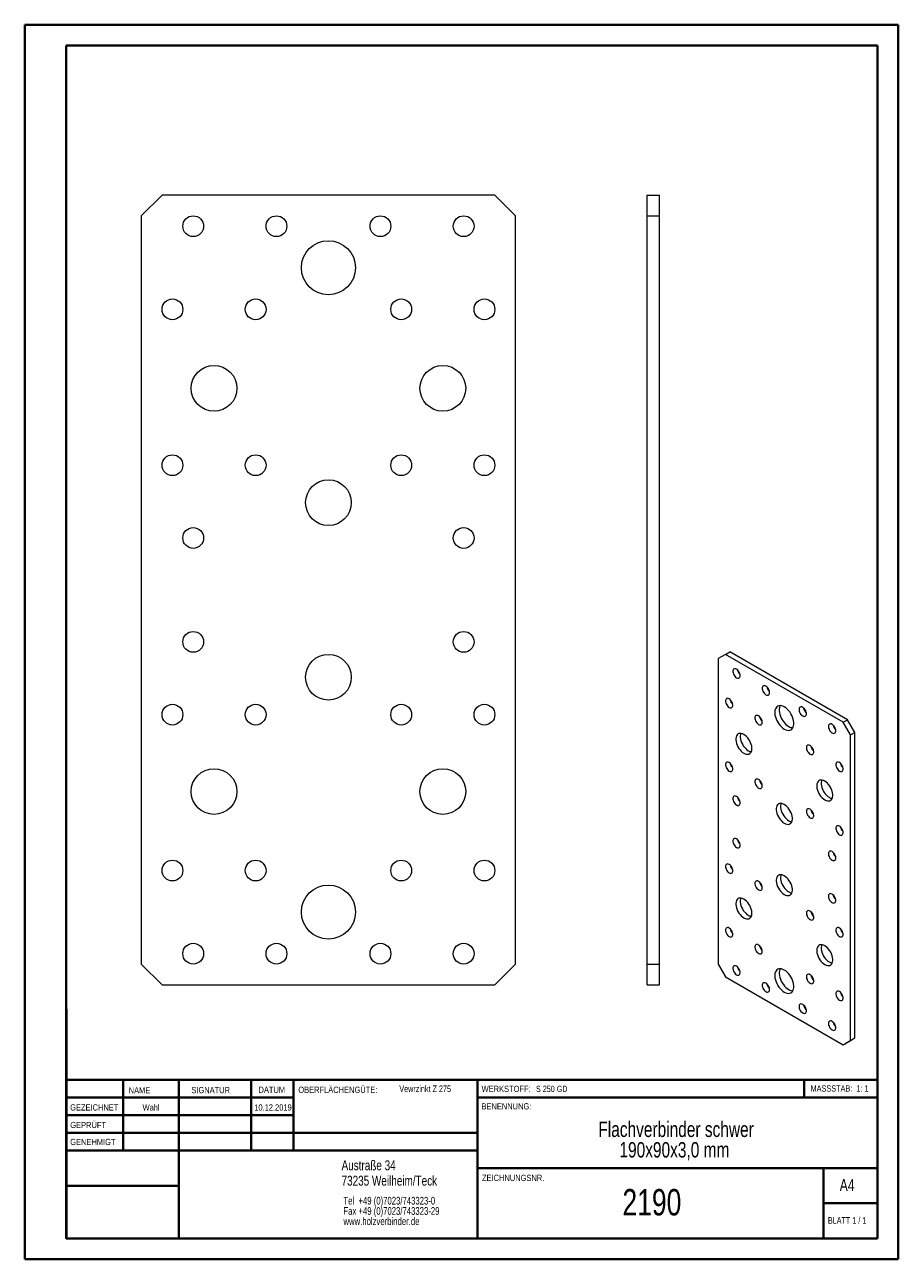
# Model space of a CAD drawing. Header units: millimetres. Extents: x 0 to 210, y 0 to 297.
import ezdxf

# ---------------------------------------------------------------- set-up
doc = ezdxf.new("R2010")
doc.units = ezdxf.units.MM
doc.styles.add('SLDTEXTSTYLE0', font='TXT', dxfattribs={"width": 0.75})
doc.styles.add('SLDTEXTSTYLE1', font='TXT', dxfattribs={"width": 0.681818})
doc.styles.add('SLDTEXTSTYLE2', font='TXT', dxfattribs={"width": 0.7})
doc.styles.add('SLDTEXTSTYLE3', font='TXT', dxfattribs={"width": 0.6875})

# ---------------------------------------------------------------- blocks, each defined once
blk = doc.blocks.new('SW_NOTE_0')
at = {"color": 0, "linetype": 'Continuous', "lineweight": 0, "char_height": 1.8521, "attachment_point": 1, "style": 'SLDTEXTSTYLE0'}
for s, insert in [('Tel  +49 (0)7023/743323-0', (0, 2.39)), ('Fax +49 (0)7023/743323-29', (0, -0.08)), ('www.holzverbinder.de', (0, -2.55))]:
    blk.add_mtext(s, dxfattribs=dict(at, insert=insert))
blk = doc.blocks.new('SW_NOTE_1')
at = {"color": 0, "linetype": 'Continuous', "lineweight": 0, "char_height": 3.7042, "attachment_point": 2, "style": 'SLDTEXTSTYLE0'}
for s, insert in [('Flachverbinder schwer', (26.8, 4.77)), ('190x90x3,0 mm', (26.4, -0.16))]:
    blk.add_mtext(s, dxfattribs=dict(at, insert=insert))

msp = doc.modelspace()

# ---------------------------------------------------------------- linework, layer by layer
at = {"color": 7, "linetype": 'Continuous', "lineweight": 40}
for p, q in [((0.08, 0.21), (0.08, 297.21)), ((0.08, 297.21), (210.08, 297.21)), ((210.08, 0.21), (210.08, 297.21)), ((210.08, 292.21), (210.08, 297.21)), ((10.08, 292.21), (205.08, 292.21)), ((10.08, 5.21), (10.08, 292.21)), ((205.08, 5.21), (205.08, 292.21)), ((10.11, 60.37), (10.11, 5.12)), ((205.08, 43.37), (10.11, 43.37)), ((23.71, 43.37), (23.71, 26.37)), ((37.1, 43.37), (37.1, 5.12)), ((54.51, 43.37), (54.51, 26.37)), ((64.71, 26.37), (64.71, 43.37)), ((108.91, 43.37), (108.91, 5.12)), ((187.47, 39.12), (187.47, 43.37)), ((64.71, 39.1), (10.11, 39.1)), ((205.08, 39.12), (108.91, 39.12)), ((64.71, 34.87), (10.11, 34.87)), ((108.91, 30.62), (10.11, 30.62)), ((108.91, 26.37), (10.11, 26.37)), ((108.91, 22.12), (205.08, 22.12)), ((192.08, 5.21), (192.08, 22.21)), ((37.1, 17.87), (10.11, 17.87)), ((10.11, 13.71), (10.08, 13.71)), ((205.08, 13.71), (192.08, 13.71)), ((10.11, 9.46), (10.08, 9.46)), ((10.08, 5.21), (205.08, 5.21)), ((205.08, 5.21), (180.99, 5.21)), ((0.08, 0.21), (210.08, 0.21))]:
    msp.add_line(p, q, dxfattribs=at)
at = {"color": 7, "linetype": 'Continuous', "lineweight": 15}
for p, q in [((33.09, 256.24), (28.09, 251.24)), ((113.09, 256.24), (33.09, 256.24)), ((118.09, 251.24), (113.09, 256.24)), ((149.69, 251.24), (149.69, 256.24)), ((149.69, 256.24), (152.69, 256.24)), ((152.69, 251.24), (152.69, 256.24)), ((28.09, 251.24), (28.09, 71.24)), ((118.09, 71.24), (118.09, 251.24)), ((149.69, 251.24), (152.69, 251.24)), ((149.69, 71.24), (149.69, 251.24)), ((152.69, 71.24), (152.69, 251.24)), ((168.54, 145.74), (166.77, 144.72)), ((168.54, 145.74), (169.6, 146.35)), ((196.82, 129.41), (168.54, 145.74)), ((197.88, 130.02), (169.6, 146.35)), ((166.77, 144.72), (166.77, 71.23)), ((196.82, 129.41), (197.88, 130.02)), ((198.59, 126.35), (196.82, 129.41)), ((199.65, 126.96), (197.88, 130.02)), ((198.59, 126.35), (199.65, 126.96)), ((198.59, 52.86), (198.59, 126.35)), ((199.65, 53.47), (199.65, 126.96)), ((28.09, 71.24), (33.09, 66.24)), ((113.09, 66.24), (118.09, 71.24)), ((149.69, 66.24), (149.69, 71.24)), ((149.69, 71.24), (152.69, 71.24)), ((152.69, 66.24), (152.69, 71.24)), ((166.77, 71.23), (168.54, 68.17)), ((33.09, 66.24), (113.09, 66.24)), ((149.69, 66.24), (152.69, 66.24)), ((168.54, 68.17), (196.82, 51.84)), ((197.88, 52.45), (199.65, 53.47)), ((198.59, 52.86), (199.65, 53.47)), ((196.82, 51.84), (198.59, 52.86)), ((196.82, 51.84), (197.88, 52.45))]:
    msp.add_line(p, q, dxfattribs=at)
at = {"color": 7, "linetype": 'Continuous', "lineweight": 0}
for p, q in [((64.71, 39.12), (10.11, 39.12)), ((23.71, 5.21), (23.71, 5.12)), ((54.51, 5.21), (54.51, 5.12))]:
    msp.add_line(p, q, dxfattribs=at)
at = {"color": 7, "linetype": 'Continuous', "lineweight": 15, "flags": 128}
for points in [[(171.19, 140.13), (171.4, 140.03), (171.6, 140.01), (171.78, 140.04), (171.92, 140.15), (172.02, 140.31), (172.07, 140.52), (172.07, 140.76), (172.02, 141.03), (171.92, 141.31), (171.78, 141.57), (171.6, 141.81), (171.4, 142.02), (171.19, 142.17), (170.98, 142.26), (170.78, 142.29), (170.6, 142.25), (170.46, 142.15), (170.36, 141.99), (170.31, 141.78), (170.31, 141.53), (170.36, 141.26), (170.46, 140.99), (170.6, 140.72), (170.78, 140.48), (170.98, 140.28), (171.19, 140.13)], [(178.26, 136.04), (178.47, 135.95), (178.67, 135.92), (178.85, 135.96), (178.99, 136.07), (179.09, 136.23), (179.14, 136.44), (179.14, 136.68), (179.09, 136.95), (178.99, 137.23), (178.85, 137.49), (178.67, 137.73), (178.47, 137.93), (178.26, 138.09), (178.05, 138.18), (177.85, 138.21), (177.67, 138.17), (177.53, 138.06), (177.43, 137.9), (177.38, 137.69), (177.38, 137.45), (177.43, 137.18), (177.53, 136.91), (177.67, 136.64), (177.85, 136.4), (178.05, 136.2), (178.26, 136.04)], [(169.42, 132.98), (169.63, 132.89), (169.83, 132.86), (170.01, 132.9), (170.15, 133), (170.25, 133.16), (170.3, 133.37), (170.3, 133.62), (170.25, 133.89), (170.15, 134.16), (170.01, 134.43), (169.83, 134.67), (169.63, 134.87), (169.42, 135.02), (169.21, 135.12), (169.01, 135.14), (168.84, 135.1), (168.69, 135), (168.6, 134.84), (168.54, 134.63), (168.54, 134.39), (168.6, 134.12), (168.69, 133.84), (168.84, 133.58), (169.01, 133.34), (169.21, 133.13), (169.42, 132.98)], [(176.49, 128.9), (176.7, 128.81), (176.9, 128.78), (177.08, 128.82), (177.22, 128.92), (177.32, 129.08), (177.37, 129.29), (177.37, 129.54), (177.32, 129.81), (177.22, 130.08), (177.08, 130.35), (176.9, 130.59), (176.7, 130.79), (176.49, 130.94), (176.28, 131.03), (176.08, 131.06), (175.91, 131.02), (175.77, 130.92), (175.67, 130.76), (175.62, 130.55), (175.62, 130.3), (175.67, 130.04), (175.77, 129.76), (175.91, 129.49), (176.08, 129.25), (176.28, 129.05), (176.49, 128.9)], [(182.68, 127.78), (183.02, 127.61), (183.36, 127.5), (183.68, 127.46), (183.97, 127.49), (184.24, 127.58), (184.48, 127.74), (184.67, 127.96), (184.82, 128.23), (184.92, 128.55), (184.97, 128.91), (184.97, 129.31), (184.92, 129.73), (184.82, 130.17), (184.67, 130.61), (184.48, 131.05), (184.24, 131.47), (183.97, 131.88), (183.68, 132.25), (183.36, 132.58), (183.02, 132.86), (182.68, 133.08), (182.34, 133.25), (182, 133.36), (181.68, 133.4), (181.39, 133.37), (181.12, 133.28), (180.88, 133.12), (180.69, 132.91), (180.54, 132.64), (180.44, 132.32), (180.39, 131.95), (180.39, 131.56), (180.44, 131.13), (180.54, 130.7), (180.69, 130.25), (180.88, 129.81), (181.12, 129.39), (181.39, 128.99), (181.68, 128.62), (182, 128.29), (182.34, 128), (182.68, 127.78)], [(181.67, 133.4), (181.6, 133.25), (181.5, 132.93), (181.45, 132.56), (181.45, 132.17), (181.5, 131.75), (181.6, 131.31), (181.75, 130.87), (181.94, 130.43), (182.18, 130), (182.45, 129.6), (182.74, 129.23), (183.06, 128.9), (183.4, 128.62), (183.74, 128.39)], [(187.1, 130.94), (187.31, 130.85), (187.51, 130.82), (187.69, 130.86), (187.83, 130.96), (187.93, 131.12), (187.98, 131.33), (187.98, 131.58), (187.93, 131.85), (187.83, 132.12), (187.69, 132.39), (187.51, 132.63), (187.31, 132.83), (187.1, 132.98), (186.89, 133.08), (186.69, 133.1), (186.51, 133.07), (186.37, 132.96), (186.27, 132.8), (186.22, 132.59), (186.22, 132.35), (186.27, 132.08), (186.37, 131.8), (186.51, 131.54), (186.69, 131.3), (186.89, 131.09), (187.1, 130.94)], [(194.17, 126.86), (194.38, 126.77), (194.58, 126.74), (194.76, 126.78), (194.9, 126.88), (195, 127.04), (195.05, 127.25), (195.05, 127.5), (195, 127.77), (194.9, 128.04), (194.76, 128.31), (194.58, 128.55), (194.38, 128.75), (194.17, 128.9), (193.96, 128.99), (193.76, 129.02), (193.58, 128.98), (193.44, 128.88), (193.34, 128.72), (193.29, 128.51), (193.29, 128.26), (193.34, 128), (193.44, 127.72), (193.58, 127.46), (193.76, 127.21), (193.96, 127.01), (194.17, 126.86)], [(172.96, 121.96), (173.28, 121.8), (173.59, 121.72), (173.88, 121.7), (174.15, 121.74), (174.39, 121.86), (174.59, 122.04), (174.74, 122.27), (174.84, 122.56), (174.9, 122.9), (174.9, 123.27), (174.84, 123.67), (174.74, 124.08), (174.59, 124.49), (174.39, 124.9), (174.15, 125.29), (173.88, 125.64), (173.59, 125.96), (173.28, 126.23), (172.96, 126.45), (172.64, 126.6), (172.33, 126.69), (172.03, 126.71), (171.76, 126.67), (171.53, 126.55), (171.33, 126.37), (171.18, 126.13), (171.07, 125.84), (171.02, 125.51), (171.02, 125.14), (171.07, 124.74), (171.18, 124.33), (171.33, 123.92), (171.53, 123.51), (171.76, 123.12), (172.03, 122.76), (172.33, 122.44), (172.64, 122.17), (172.96, 121.96)], [(172.22, 126.71), (172.13, 126.46), (172.08, 126.12), (172.08, 125.75), (172.13, 125.35), (172.24, 124.94), (172.39, 124.53), (172.59, 124.12), (172.82, 123.73), (173.09, 123.38), (173.39, 123.06), (173.7, 122.79), (174.02, 122.57)], [(188.87, 121.76), (189.08, 121.66), (189.28, 121.64), (189.45, 121.67), (189.59, 121.78), (189.69, 121.94), (189.74, 122.15), (189.74, 122.39), (189.69, 122.66), (189.59, 122.94), (189.45, 123.2), (189.28, 123.44), (189.08, 123.65), (188.87, 123.8), (188.66, 123.89), (188.46, 123.92), (188.28, 123.88), (188.14, 123.78), (188.04, 123.62), (187.99, 123.41), (187.99, 123.16), (188.04, 122.89), (188.14, 122.62), (188.28, 122.35), (188.46, 122.11), (188.66, 121.91), (188.87, 121.76)], [(169.42, 117.67), (169.63, 117.58), (169.83, 117.55), (170.01, 117.59), (170.15, 117.69), (170.25, 117.85), (170.3, 118.06), (170.3, 118.31), (170.25, 118.58), (170.15, 118.85), (170.01, 119.12), (169.83, 119.36), (169.63, 119.56), (169.42, 119.71), (169.21, 119.81), (169.01, 119.83), (168.84, 119.79), (168.69, 119.69), (168.6, 119.53), (168.54, 119.32), (168.54, 119.08), (168.6, 118.81), (168.69, 118.53), (168.84, 118.27), (169.01, 118.03), (169.21, 117.82), (169.42, 117.67)], [(195.94, 117.67), (196.15, 117.58), (196.35, 117.55), (196.52, 117.59), (196.67, 117.69), (196.76, 117.86), (196.82, 118.07), (196.82, 118.31), (196.76, 118.58), (196.67, 118.85), (196.52, 119.12), (196.35, 119.36), (196.15, 119.56), (195.94, 119.72), (195.73, 119.81), (195.53, 119.84), (195.35, 119.8), (195.21, 119.69), (195.11, 119.53), (195.06, 119.32), (195.06, 119.08), (195.11, 118.81), (195.21, 118.53), (195.35, 118.27), (195.53, 118.03), (195.73, 117.83), (195.94, 117.67)], [(176.49, 113.59), (176.7, 113.5), (176.9, 113.47), (177.08, 113.51), (177.22, 113.61), (177.32, 113.77), (177.37, 113.98), (177.37, 114.23), (177.32, 114.5), (177.22, 114.77), (177.08, 115.04), (176.9, 115.28), (176.7, 115.48), (176.49, 115.63), (176.28, 115.72), (176.08, 115.75), (175.91, 115.71), (175.77, 115.61), (175.67, 115.45), (175.62, 115.24), (175.62, 114.99), (175.67, 114.73), (175.77, 114.45), (175.91, 114.18), (176.08, 113.94), (176.28, 113.74), (176.49, 113.59)], [(192.4, 110.73), (192.72, 110.58), (193.03, 110.49), (193.33, 110.47), (193.6, 110.52), (193.83, 110.63), (194.03, 110.81), (194.18, 111.05), (194.29, 111.34), (194.34, 111.67), (194.34, 112.05), (194.29, 112.44), (194.18, 112.85), (194.03, 113.27), (193.83, 113.67), (193.6, 114.06), (193.33, 114.42), (193.03, 114.74), (192.72, 115.01), (192.4, 115.22), (192.08, 115.38), (191.77, 115.47), (191.48, 115.49), (191.21, 115.44), (190.97, 115.33), (190.78, 115.15), (190.62, 114.91), (190.52, 114.62), (190.47, 114.28), (190.47, 113.91), (190.52, 113.52), (190.62, 113.1), (190.78, 112.69), (190.97, 112.28), (191.21, 111.9), (191.48, 111.54), (191.77, 111.22), (192.08, 110.95), (192.4, 110.73)], [(191.66, 115.48), (191.58, 115.23), (191.53, 114.9), (191.53, 114.52), (191.58, 114.13), (191.68, 113.72), (191.84, 113.3), (192.03, 112.9), (192.27, 112.51), (192.54, 112.15), (192.83, 111.83), (193.14, 111.56), (193.46, 111.35)], [(171.19, 109.51), (171.4, 109.41), (171.6, 109.39), (171.78, 109.42), (171.92, 109.53), (172.02, 109.69), (172.07, 109.9), (172.07, 110.14), (172.02, 110.41), (171.92, 110.69), (171.78, 110.95), (171.6, 111.19), (171.4, 111.4), (171.19, 111.55), (170.98, 111.64), (170.78, 111.67), (170.6, 111.63), (170.46, 111.53), (170.36, 111.37), (170.31, 111.16), (170.31, 110.91), (170.36, 110.64), (170.46, 110.37), (170.6, 110.1), (170.78, 109.86), (170.98, 109.66), (171.19, 109.51)], [(182.68, 105.12), (183, 104.96), (183.31, 104.88), (183.61, 104.85), (183.87, 104.9), (184.11, 105.02), (184.31, 105.2), (184.46, 105.43), (184.57, 105.72), (184.62, 106.06), (184.62, 106.43), (184.57, 106.83), (184.46, 107.24), (184.31, 107.65), (184.11, 108.06), (183.87, 108.45), (183.61, 108.8), (183.31, 109.12), (183, 109.39), (182.68, 109.61), (182.36, 109.76), (182.05, 109.85), (181.75, 109.87), (181.49, 109.83), (181.25, 109.71), (181.05, 109.53), (180.9, 109.29), (180.8, 109), (180.74, 108.67), (180.74, 108.3), (180.8, 107.9), (180.9, 107.49), (181.05, 107.08), (181.25, 106.67), (181.49, 106.28), (181.75, 105.92), (182.05, 105.6), (182.36, 105.33), (182.68, 105.12)], [(181.94, 109.87), (181.86, 109.62), (181.8, 109.28), (181.8, 108.91), (181.86, 108.51), (181.96, 108.1), (182.11, 107.69), (182.31, 107.28), (182.55, 106.89), (182.82, 106.54), (183.11, 106.22), (183.42, 105.95), (183.74, 105.73)], [(188.87, 106.45), (189.08, 106.35), (189.28, 106.33), (189.45, 106.36), (189.59, 106.47), (189.69, 106.63), (189.74, 106.84), (189.74, 107.08), (189.69, 107.35), (189.59, 107.63), (189.45, 107.89), (189.28, 108.13), (189.08, 108.34), (188.87, 108.49), (188.66, 108.58), (188.46, 108.61), (188.28, 108.57), (188.14, 108.47), (188.04, 108.31), (187.99, 108.1), (187.99, 107.85), (188.04, 107.58), (188.14, 107.31), (188.28, 107.04), (188.46, 106.8), (188.66, 106.6), (188.87, 106.45)], [(195.94, 102.36), (196.15, 102.27), (196.35, 102.24), (196.52, 102.28), (196.67, 102.38), (196.76, 102.55), (196.82, 102.76), (196.82, 103), (196.76, 103.27), (196.67, 103.54), (196.52, 103.81), (196.35, 104.05), (196.15, 104.25), (195.94, 104.41), (195.73, 104.5), (195.53, 104.53), (195.35, 104.49), (195.21, 104.38), (195.11, 104.22), (195.06, 104.01), (195.06, 103.77), (195.11, 103.5), (195.21, 103.22), (195.35, 102.96), (195.53, 102.72), (195.73, 102.52), (195.94, 102.36)], [(171.19, 99.3), (171.4, 99.21), (171.6, 99.18), (171.78, 99.22), (171.92, 99.32), (172.02, 99.48), (172.07, 99.69), (172.07, 99.94), (172.02, 100.21), (171.92, 100.48), (171.78, 100.75), (171.6, 100.99), (171.4, 101.19), (171.19, 101.34), (170.98, 101.43), (170.78, 101.46), (170.6, 101.42), (170.46, 101.32), (170.36, 101.16), (170.31, 100.95), (170.31, 100.7), (170.36, 100.44), (170.46, 100.16), (170.6, 99.89), (170.78, 99.65), (170.98, 99.45), (171.19, 99.3)], [(194.17, 96.24), (194.38, 96.15), (194.58, 96.12), (194.76, 96.16), (194.9, 96.26), (195, 96.42), (195.05, 96.63), (195.05, 96.88), (195, 97.15), (194.9, 97.42), (194.76, 97.69), (194.58, 97.93), (194.38, 98.13), (194.17, 98.28), (193.96, 98.37), (193.76, 98.4), (193.58, 98.36), (193.44, 98.26), (193.34, 98.1), (193.29, 97.89), (193.29, 97.64), (193.34, 97.38), (193.44, 97.1), (193.58, 96.83), (193.76, 96.59), (193.96, 96.39), (194.17, 96.24)], [(169.42, 93.18), (169.63, 93.08), (169.83, 93.06), (170.01, 93.09), (170.15, 93.2), (170.25, 93.36), (170.3, 93.57), (170.3, 93.81), (170.25, 94.08), (170.15, 94.36), (170.01, 94.62), (169.83, 94.86), (169.63, 95.06), (169.42, 95.22), (169.21, 95.31), (169.01, 95.34), (168.84, 95.3), (168.69, 95.2), (168.6, 95.04), (168.54, 94.83), (168.54, 94.58), (168.6, 94.31), (168.69, 94.04), (168.84, 93.77), (169.01, 93.53), (169.21, 93.33), (169.42, 93.18)], [(182.68, 87.97), (183, 87.82), (183.31, 87.73), (183.61, 87.71), (183.87, 87.76), (184.11, 87.87), (184.31, 88.05), (184.46, 88.29), (184.57, 88.58), (184.62, 88.91), (184.62, 89.28), (184.57, 89.68), (184.46, 90.09), (184.31, 90.51), (184.11, 90.91), (183.87, 91.3), (183.61, 91.66), (183.31, 91.98), (183, 92.25), (182.68, 92.46), (182.36, 92.62), (182.05, 92.7), (181.75, 92.73), (181.49, 92.68), (181.25, 92.56), (181.05, 92.38), (180.9, 92.15), (180.8, 91.86), (180.74, 91.52), (180.74, 91.15), (180.8, 90.75), (180.9, 90.34), (181.05, 89.93), (181.25, 89.52), (181.49, 89.13), (181.75, 88.78), (182.05, 88.46), (182.36, 88.19), (182.68, 87.97)], [(181.94, 92.72), (181.86, 92.47), (181.8, 92.13), (181.8, 91.76), (181.86, 91.37), (181.96, 90.95), (182.11, 90.54), (182.31, 90.13), (182.55, 89.75), (182.82, 89.39), (183.11, 89.07), (183.42, 88.8), (183.74, 88.58)], [(176.49, 89.09), (176.7, 89), (176.9, 88.97), (177.08, 89.01), (177.22, 89.11), (177.32, 89.27), (177.37, 89.48), (177.37, 89.73), (177.32, 90), (177.22, 90.27), (177.08, 90.54), (176.9, 90.78), (176.7, 90.98), (176.49, 91.13), (176.28, 91.23), (176.08, 91.25), (175.91, 91.22), (175.77, 91.11), (175.67, 90.95), (175.62, 90.74), (175.62, 90.5), (175.67, 90.23), (175.77, 89.95), (175.91, 89.69), (176.08, 89.45), (176.28, 89.25), (176.49, 89.09)], [(172.96, 82.36), (173.28, 82.2), (173.59, 82.11), (173.88, 82.09), (174.15, 82.14), (174.39, 82.26), (174.59, 82.43), (174.74, 82.67), (174.84, 82.96), (174.9, 83.3), (174.9, 83.67), (174.84, 84.06), (174.74, 84.48), (174.59, 84.89), (174.39, 85.3), (174.15, 85.68), (173.88, 86.04), (173.59, 86.36), (173.28, 86.63), (172.96, 86.85), (172.64, 87), (172.33, 87.09), (172.03, 87.11), (171.76, 87.06), (171.53, 86.95), (171.33, 86.77), (171.18, 86.53), (171.07, 86.24), (171.02, 85.91), (171.02, 85.54), (171.07, 85.14), (171.18, 84.73), (171.33, 84.31), (171.53, 83.91), (171.76, 83.52), (172.03, 83.16), (172.33, 82.84), (172.64, 82.57), (172.96, 82.36)], [(172.22, 87.11), (172.13, 86.85), (172.08, 86.52), (172.08, 86.15), (172.13, 85.75), (172.24, 85.34), (172.39, 84.93), (172.59, 84.52), (172.82, 84.13), (173.09, 83.77), (173.39, 83.45), (173.7, 83.18), (174.02, 82.97)], [(194.17, 86.03), (194.38, 85.94), (194.58, 85.91), (194.76, 85.95), (194.9, 86.05), (195, 86.21), (195.05, 86.42), (195.05, 86.67), (195, 86.94), (194.9, 87.21), (194.76, 87.48), (194.58, 87.72), (194.38, 87.92), (194.17, 88.07), (193.96, 88.17), (193.76, 88.19), (193.58, 88.16), (193.44, 88.05), (193.34, 87.89), (193.29, 87.68), (193.29, 87.44), (193.34, 87.17), (193.44, 86.89), (193.58, 86.63), (193.76, 86.39), (193.96, 86.18), (194.17, 86.03)], [(188.87, 81.95), (189.08, 81.86), (189.28, 81.83), (189.45, 81.87), (189.59, 81.97), (189.69, 82.13), (189.74, 82.34), (189.74, 82.59), (189.69, 82.86), (189.59, 83.13), (189.45, 83.4), (189.28, 83.64), (189.08, 83.84), (188.87, 83.99), (188.66, 84.08), (188.46, 84.11), (188.28, 84.07), (188.14, 83.97), (188.04, 83.81), (187.99, 83.6), (187.99, 83.35), (188.04, 83.09), (188.14, 82.81), (188.28, 82.54), (188.46, 82.3), (188.66, 82.1), (188.87, 81.95)], [(169.42, 77.87), (169.63, 77.77), (169.83, 77.74), (170.01, 77.78), (170.15, 77.89), (170.25, 78.05), (170.3, 78.26), (170.3, 78.5), (170.25, 78.77), (170.15, 79.05), (170.01, 79.31), (169.83, 79.55), (169.63, 79.75), (169.42, 79.91), (169.21, 80), (169.01, 80.03), (168.84, 79.99), (168.69, 79.89), (168.6, 79.72), (168.54, 79.52), (168.54, 79.27), (168.6, 79), (168.69, 78.73), (168.84, 78.46), (169.01, 78.22), (169.21, 78.02), (169.42, 77.87)], [(195.94, 77.87), (196.15, 77.78), (196.35, 77.75), (196.52, 77.79), (196.67, 77.89), (196.76, 78.05), (196.82, 78.26), (196.82, 78.5), (196.76, 78.77), (196.67, 79.05), (196.52, 79.31), (196.35, 79.55), (196.15, 79.76), (195.94, 79.91), (195.73, 80), (195.53, 80.03), (195.35, 79.99), (195.21, 79.89), (195.11, 79.73), (195.06, 79.52), (195.06, 79.27), (195.11, 79), (195.21, 78.73), (195.35, 78.46), (195.53, 78.22), (195.73, 78.02), (195.94, 77.87)], [(176.49, 73.78), (176.7, 73.69), (176.9, 73.66), (177.08, 73.7), (177.22, 73.8), (177.32, 73.96), (177.37, 74.17), (177.37, 74.42), (177.32, 74.69), (177.22, 74.96), (177.08, 75.23), (176.9, 75.47), (176.7, 75.67), (176.49, 75.82), (176.28, 75.92), (176.08, 75.94), (175.91, 75.91), (175.77, 75.8), (175.67, 75.64), (175.62, 75.43), (175.62, 75.19), (175.67, 74.92), (175.77, 74.64), (175.91, 74.38), (176.08, 74.14), (176.28, 73.93), (176.49, 73.78)], [(192.4, 71.13), (192.72, 70.98), (193.03, 70.89), (193.33, 70.87), (193.6, 70.91), (193.83, 71.03), (194.03, 71.21), (194.18, 71.45), (194.29, 71.74), (194.34, 72.07), (194.34, 72.44), (194.29, 72.84), (194.18, 73.25), (194.03, 73.66), (193.83, 74.07), (193.6, 74.46), (193.33, 74.82), (193.03, 75.14), (192.72, 75.41), (192.4, 75.62), (192.08, 75.78), (191.77, 75.86), (191.48, 75.89), (191.21, 75.84), (190.97, 75.72), (190.78, 75.54), (190.62, 75.31), (190.52, 75.02), (190.47, 74.68), (190.47, 74.31), (190.52, 73.91), (190.62, 73.5), (190.78, 73.09), (190.97, 72.68), (191.21, 72.29), (191.48, 71.94), (191.77, 71.62), (192.08, 71.35), (192.4, 71.13)], [(191.66, 75.88), (191.58, 75.63), (191.53, 75.29), (191.53, 74.92), (191.58, 74.53), (191.68, 74.11), (191.84, 73.7), (192.03, 73.29), (192.27, 72.91), (192.54, 72.55), (192.83, 72.23), (193.14, 71.96), (193.46, 71.74)], [(171.19, 68.68), (171.4, 68.59), (171.6, 68.56), (171.78, 68.6), (171.92, 68.7), (172.02, 68.86), (172.07, 69.07), (172.07, 69.32), (172.02, 69.58), (171.92, 69.86), (171.78, 70.13), (171.6, 70.37), (171.4, 70.57), (171.19, 70.72), (170.98, 70.81), (170.78, 70.84), (170.6, 70.8), (170.46, 70.7), (170.36, 70.54), (170.31, 70.33), (170.31, 70.08), (170.36, 69.82), (170.46, 69.54), (170.6, 69.27), (170.78, 69.03), (170.98, 68.83), (171.19, 68.68)], [(182.68, 64.5), (183.02, 64.33), (183.36, 64.22), (183.68, 64.18), (183.97, 64.21), (184.24, 64.3), (184.48, 64.46), (184.67, 64.67), (184.82, 64.94), (184.92, 65.27), (184.97, 65.63), (184.97, 66.02), (184.92, 66.45), (184.82, 66.88), (184.67, 67.33), (184.48, 67.77), (184.24, 68.19), (183.97, 68.59), (183.68, 68.96), (183.36, 69.29), (183.02, 69.58), (182.68, 69.8), (182.34, 69.97), (182, 70.08), (181.68, 70.12), (181.39, 70.09), (181.12, 70), (180.88, 69.84), (180.69, 69.63), (180.54, 69.35), (180.44, 69.03), (180.39, 68.67), (180.39, 68.27), (180.44, 67.85), (180.54, 67.41), (180.69, 66.97), (180.88, 66.53), (181.12, 66.11), (181.39, 65.7), (181.68, 65.33), (182, 65), (182.34, 64.72), (182.68, 64.5)], [(181.67, 70.12), (181.6, 69.97), (181.5, 69.65), (181.45, 69.28), (181.45, 68.89), (181.5, 68.46), (181.6, 68.03), (181.75, 67.58), (181.94, 67.14), (182.18, 66.72), (182.45, 66.32), (182.74, 65.95), (183.06, 65.62), (183.4, 65.34), (183.74, 65.11)], [(188.87, 66.64), (189.08, 66.55), (189.28, 66.52), (189.45, 66.56), (189.59, 66.66), (189.69, 66.82), (189.74, 67.03), (189.74, 67.28), (189.69, 67.55), (189.59, 67.82), (189.45, 68.09), (189.28, 68.33), (189.08, 68.53), (188.87, 68.68), (188.66, 68.77), (188.46, 68.8), (188.28, 68.76), (188.14, 68.66), (188.04, 68.5), (187.99, 68.29), (187.99, 68.04), (188.04, 67.78), (188.14, 67.5), (188.28, 67.23), (188.46, 66.99), (188.66, 66.79), (188.87, 66.64)], [(178.26, 64.6), (178.47, 64.5), (178.67, 64.48), (178.85, 64.52), (178.99, 64.62), (179.09, 64.78), (179.14, 64.99), (179.14, 65.23), (179.09, 65.5), (178.99, 65.78), (178.85, 66.04), (178.67, 66.28), (178.47, 66.49), (178.26, 66.64), (178.05, 66.73), (177.85, 66.76), (177.67, 66.72), (177.53, 66.62), (177.43, 66.46), (177.38, 66.25), (177.38, 66), (177.43, 65.73), (177.53, 65.46), (177.67, 65.19), (177.85, 64.95), (178.05, 64.75), (178.26, 64.6)], [(195.94, 62.56), (196.15, 62.47), (196.35, 62.44), (196.52, 62.48), (196.67, 62.58), (196.76, 62.74), (196.82, 62.95), (196.82, 63.19), (196.76, 63.46), (196.67, 63.74), (196.52, 64), (196.35, 64.24), (196.15, 64.45), (195.94, 64.6), (195.73, 64.69), (195.53, 64.72), (195.35, 64.68), (195.21, 64.58), (195.11, 64.42), (195.06, 64.21), (195.06, 63.96), (195.11, 63.69), (195.21, 63.42), (195.35, 63.15), (195.53, 62.91), (195.73, 62.71), (195.94, 62.56)], [(187.1, 59.49), (187.31, 59.4), (187.51, 59.37), (187.69, 59.41), (187.83, 59.52), (187.93, 59.68), (187.98, 59.89), (187.98, 60.13), (187.93, 60.4), (187.83, 60.68), (187.69, 60.94), (187.51, 61.18), (187.31, 61.38), (187.1, 61.54), (186.89, 61.63), (186.69, 61.66), (186.51, 61.62), (186.37, 61.52), (186.27, 61.35), (186.22, 61.14), (186.22, 60.9), (186.27, 60.63), (186.37, 60.36), (186.51, 60.09), (186.69, 59.85), (186.89, 59.65), (187.1, 59.49)], [(194.17, 55.41), (194.38, 55.32), (194.58, 55.29), (194.76, 55.33), (194.9, 55.43), (195, 55.59), (195.05, 55.8), (195.05, 56.05), (195, 56.32), (194.9, 56.59), (194.76, 56.86), (194.58, 57.1), (194.38, 57.3), (194.17, 57.45), (193.96, 57.55), (193.76, 57.57), (193.58, 57.54), (193.44, 57.43), (193.34, 57.27), (193.29, 57.06), (193.29, 56.82), (193.34, 56.55), (193.44, 56.27), (193.58, 56.01), (193.76, 55.77), (193.96, 55.56), (194.17, 55.41)]]:
    msp.add_lwpolyline(points, dxfattribs=at)
at = {"color": 7, "linetype": 'Continuous', "lineweight": 15}
for centre, radius in [((40.59, 248.74), 2.5), ((60.59, 248.74), 2.5), ((85.59, 248.74), 2.5), ((105.59, 248.74), 2.5), ((73.09, 238.74), 6.5), ((35.59, 228.74), 2.5), ((55.59, 228.74), 2.5), ((90.59, 228.74), 2.5), ((110.59, 228.74), 2.5), ((45.59, 209.74), 5.5), ((100.59, 209.74), 5.5), ((35.59, 191.24), 2.5), ((55.59, 191.24), 2.5), ((90.59, 191.24), 2.5), ((110.59, 191.24), 2.5), ((73.09, 182.24), 5.5), ((40.59, 173.74), 2.5), ((105.59, 173.74), 2.5), ((40.59, 148.74), 2.5), ((105.59, 148.74), 2.5), ((73.09, 140.24), 5.5), ((35.59, 131.24), 2.5), ((55.59, 131.24), 2.5), ((90.59, 131.24), 2.5), ((110.59, 131.24), 2.5), ((45.59, 112.74), 5.5), ((100.59, 112.74), 5.5), ((35.59, 93.74), 2.5), ((55.59, 93.74), 2.5), ((90.59, 93.74), 2.5), ((110.59, 93.74), 2.5), ((73.09, 83.74), 6.5), ((40.59, 73.74), 2.5), ((60.59, 73.74), 2.5), ((85.59, 73.74), 2.5), ((105.59, 73.74), 2.5)]:
    msp.add_circle(centre, radius, dxfattribs=at)
for centre, radius, start, end in [((173.36, 142.4), 2, 190.7043, 229.2904), ((180.43, 138.32), 2, 190.7043, 229.2904), ((171.59, 135.25), 2, 190.7043, 229.2904), ((178.66, 131.17), 2, 190.7043, 229.2904), ((189.27, 133.21), 2, 190.7043, 229.2904), ((184.83, 130.11), 2.03, 237.7069, 267.7177), ((196.34, 129.13), 2, 190.7043, 229.2904), ((174.98, 124.13), 1.83, 238.4179, 263.0452), ((191.03, 124.03), 2, 190.7043, 229.2904), ((171.59, 119.94), 2, 190.7043, 229.2904), ((198.11, 119.95), 2, 190.7043, 229.2904), ((178.66, 115.86), 2, 190.7043, 229.2904), ((173.36, 111.78), 2, 190.7043, 229.2904), ((194.42, 112.91), 1.83, 238.4179, 263.0452), ((191.03, 108.72), 2, 190.7043, 229.2904), ((184.7, 107.29), 1.83, 238.4179, 263.0452), ((198.11, 104.64), 2, 190.7043, 229.2904), ((173.36, 101.57), 2, 190.7043, 229.2904), ((196.34, 98.51), 2, 190.7043, 229.2904), ((171.59, 95.45), 2, 190.7043, 229.2904), ((178.66, 91.36), 2, 190.7043, 229.2904), ((184.7, 90.15), 1.83, 238.4179, 263.0452), ((196.34, 88.3), 2, 190.7043, 229.2904), ((191.03, 84.22), 2, 190.7043, 229.2904), ((174.98, 84.53), 1.83, 238.4179, 263.0452), ((171.59, 80.14), 2, 190.7043, 229.2904), ((198.11, 80.14), 2, 190.7043, 229.2904), ((178.66, 76.05), 2, 190.7043, 229.2904), ((194.42, 73.31), 1.83, 238.4179, 263.0452), ((173.36, 70.95), 2, 190.7043, 229.2904), ((191.03, 68.91), 2, 190.7043, 229.2904), ((180.43, 66.87), 2, 190.7043, 229.2904), ((184.83, 66.83), 2.03, 237.7069, 267.7177), ((198.11, 64.83), 2, 190.7043, 229.2904), ((189.27, 61.77), 2, 190.7043, 229.2904), ((196.34, 57.68), 2, 190.7043, 229.2904)]:
    msp.add_arc(centre, radius, start, end, dxfattribs=at)

# ---------------------------------------------------------------- block references
at = {"color": 7, "linetype": 'Continuous', "lineweight": 0}
for name, p in [('SW_NOTE_1', (129.86, 28.57)), ('SW_NOTE_0', (76.7, 12.85))]:
    msp.add_blockref(name, p, dxfattribs=at)

# ---------------------------------------------------------------- texts
for s, insert, char_height, attachment_point, style in [('NAME', (25.07, 41.62), 1.5, 1, 'SLDTEXTSTYLE0'), ('SIGNATUR', (40.14, 41.68), 1.5, 1, 'SLDTEXTSTYLE0'), ('DATUM', (56.28, 41.74), 1.5, 1, 'SLDTEXTSTYLE0'), ('OBERFLÄCHENGÜTE:', (65.86, 41.74), 1.5, 1, 'SLDTEXTSTYLE0'), ('Vewrzinkt Z 275', (90.14, 42.03), 1.5875, 1, 'SLDTEXTSTYLE0'), ('WERKSTOFF:', (109.91, 41.96), 1.5, 1, 'SLDTEXTSTYLE0'), ('S 250 GD', (122.99, 41.96), 1.5, 1, 'SLDTEXTSTYLE3'), ('MASSSTAB:  1: 1', (188.99, 42.07), 1.5, 1, 'SLDTEXTSTYLE2'), ('GEZEICHNET', (11, 37.51), 1.5, 1, 'SLDTEXTSTYLE0'), ('Wahl', (30.46, 37.5), 1.499, 2, 'SLDTEXTSTYLE0'), ('10.12.2019', (59.76, 37.5), 1.499, 2, 'SLDTEXTSTYLE0'), ('BENENNUNG:', (109.88, 37.77), 1.5, 1, 'SLDTEXTSTYLE0'), ('GEPRÜFT', (11.03, 33.28), 1.5, 1, 'SLDTEXTSTYLE0'), ('GENEHMIGT', (11.02, 29.19), 1.5, 1, 'SLDTEXTSTYLE0'), ('Austraße 34', (76.25, 24.02), 2.3813, 1, 'SLDTEXTSTYLE0'), ('73235 Weilheim/Teck', (76.25, 20.32), 2.3813, 1, 'SLDTEXTSTYLE0'), ('ZEICHNUNGSNR.', (110, 20.55), 1.5, 1, 'SLDTEXTSTYLE0'), ('A4', (196, 19.52), 2.91, 1, 'SLDTEXTSTYLE0'), ('2190', (150.85, 17.12), 6.35, 2, 'SLDTEXTSTYLE0'), ('BLATT 1 / 1', (193.16, 10.36), 1.5875, 1, 'SLDTEXTSTYLE1')]:
    msp.add_mtext(s, dxfattribs=dict(at, insert=insert, char_height=char_height, attachment_point=attachment_point, style=style))

doc.saveas('drawing.dxf')
